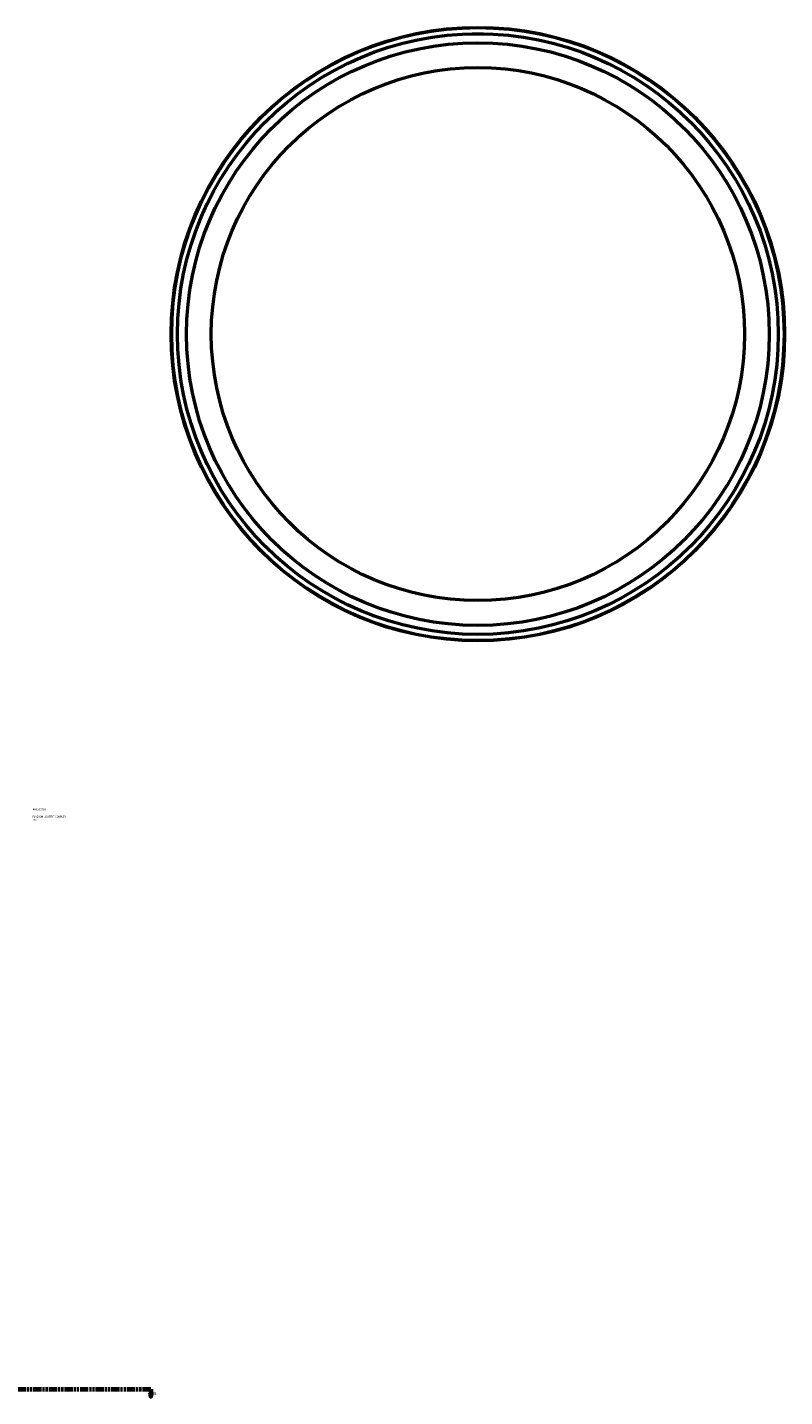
# Model space of a CAD drawing. Header units: millimetres. Extents: x -763 to 2242, y -1086 to 2721.
# Tile 3 of 7: x 848 to 1856, y -688 to 1136. Entities that reach past the tile are written whole.
import ezdxf

# ---------------------------------------------------------------- set-up
doc = ezdxf.new("R2010")
doc.units = ezdxf.units.MM
doc.linetypes.add('DOUBLE_DASH_CHAIN', pattern=[1.2403, 0.6614, -0.0827, 0.1654, -0.0827, 0.1654, -0.0827])
for name, color, linetype, lineweight in [('Section Line (ANSI)', 7, 'DOUBLE_DASH_CHAIN', 70), ('Title (ISO)', 7, 'Continuous', 50), ('Visible (ANSI)', 7, 'Continuous', 50), ('Visible Narrow (ANSI)', 7, 'Continuous', 35)]:
    doc.layers.add(name, color=color, linetype=linetype, lineweight=lineweight)
doc.styles.add('Label Text (ANSI)', font='tahoma.ttf')
doc.styles.add('Note Text (ISO)', font='tahoma.ttf')

# ---------------------------------------------------------------- blocks, each defined once
blk = doc.blocks.new('Title Blocks ISO')
at = {"layer": 'Title (ISO)', "color": 232, "true_color": 0xca0064, "style": 'Note Text (ISO)'}
for tag, p in [('PART_NUMBER_001', (34.2, 73.1)), ('DESCRIPTION_001', (33.8, 63.4)), ('DESCRIPTION_002', (33.9, 59.2))]:
    blk.add_attdef(tag, p, '', height=2.5, dxfattribs=at)
blk = doc.blocks.new('2dTransSection0')
at = {"layer": 'Section Line (ANSI)', "linetype": 'Continuous'}
for p, q in [((272.8, -682.7), (273.8, -687.7)), ((274.8, -682.7), (272.8, -682.7)), ((273.8, -677.7), (284.9, -677.7)), ((273.8, -677.7), (273.8, -682.7)), ((273.8, -682.7), (273.8, -687.7)), ((273.8, -687.7), (274.8, -682.7)), ((1001.2, -677.7), (1012.4, -677.7)), ((1011.4, -682.7), (1012.4, -687.7)), ((1013.4, -682.7), (1011.4, -682.7)), ((1012.4, -677.7), (1012.4, -682.7)), ((1012.4, -682.7), (1012.4, -687.7)), ((1012.4, -687.7), (1013.4, -682.7))]:
    blk.add_line(p, q, dxfattribs=at)
at = {"layer": 'Section Line (ANSI)', "linetype": 'DOUBLE_DASH_CHAIN', "ltscale": 16.757437}
blk.add_line((273.8, -677.7), (1012.4, -677.7), dxfattribs=at)
at = {"layer": 'Section Line (ANSI)', "linetype": 'Continuous', "flags": 128}
for points in [[(272.8, -682.7), (273.8, -687.7), (274.8, -682.7), (272.8, -682.7)], [(1011.4, -682.7), (1012.4, -687.7), (1013.4, -682.7), (1011.4, -682.7)]]:
    blk.add_lwpolyline(points, dxfattribs=at)
at = {"layer": 'Section Line (ANSI)'}
for points in [[(272.8, -682.7), (273.8, -687.7), (274.8, -682.7), (272.8, -682.7)], [(1011.4, -682.7), (1012.4, -687.7), (1013.4, -682.7), (1011.4, -682.7)]]:
    blk.add_solid(points, dxfattribs=at)
at = {"layer": 'Section Line (ANSI)', "char_height": 4.57, "attachment_point": 7, "style": 'Label Text (ANSI)'}
for insert in [(266.4, -685.8), (1015.9, -685.8)]:
    blk.add_mtext('A', dxfattribs=dict(at, insert=insert))

msp = doc.modelspace()

# ---------------------------------------------------------------- linework, layer by layer
at = {"layer": 'Visible (ANSI)'}
for p, q in [((1440.464, 1127.427), (1447.964, 1127.427)), ((1440.464, 1127.427), (1440.464, 1127.357)), ((1447.964, 1127.427), (1455.464, 1127.427)), ((1455.464, 1127.427), (1455.464, 1127.357))]:
    msp.add_line(p, q, dxfattribs=at)
for radius in [408.5, 400, 388, 355]:
    msp.add_circle((1447.964, 727.427), radius, dxfattribs=at)
at = {"layer": 'Visible Narrow (ANSI)'}
msp.add_circle((1447.964, 727.427), 407.304, dxfattribs=at)

# ---------------------------------------------------------------- block references
msp.add_blockref('Title Blocks ISO', (821, 20)).add_auto_attribs({'PART_NUMBER_001': '460103710', 'DESCRIPTION_001': 'PLASSON LIGHTFIT COUPLER', 'DESCRIPTION_002': '710'})
at = {"layer": 'Section Line (ANSI)'}
msp.add_blockref('2dTransSection0', (0, 0), dxfattribs=at)

doc.saveas('drawing.dxf')
